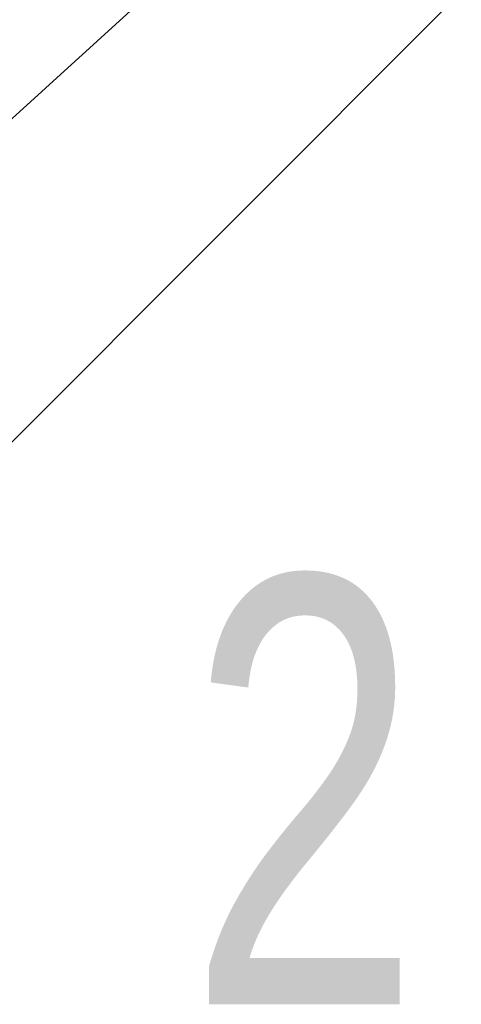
# Model space of a CAD drawing. Header units: millimetres. Extents: x -8078 to 234695, y -4319 to 602442.
# Tile 115 of 152: x 79773 to 80083, y 285167 to 285858. Entities that reach past the tile are written whole.
import ezdxf

# ---------------------------------------------------------------- set-up
doc = ezdxf.new("R2010")
doc.units = ezdxf.units.MM
doc.header["$MEASUREMENT"] = 0
doc.layers.add('#nawietrzaki', color=5, linetype='Continuous')
doc.layers.add('FLUID-N6-150-NUM', color=7, linetype='Continuous')
doc.styles.add('FDBES', font='simplex.shx')
doc.dimstyles.new('FDBES', dxfattribs={"dimscale": 50, "dimtxt": 4, "dimasz": 2.5, "dimexe": 0.8, "dimexo": 2, "dimgap": 1, "dimtad": 1, "dimdsep": 46, "dimtxsty": 'FDBES', "dimcen": 2.5, "dimclrd": 4, "dimclre": 5, "dimadec": 0, "dimazin": 0, "dimtfac": 1, "dimtmove": 0, "dimatfit": 3, "dimfxl": 1, "dimarcsym": 0})

# ---------------------------------------------------------------- blocks, each defined once
blk = doc.blocks.new('*U56327')
at = {"color": 7, "lineweight": -2}
blk.add_leader([(0, 0), (-1118.32, -1018.63)], dimstyle='FDBES', override={"dimscale": 37.5, "dimclrd": 7, "dimclre": 7}, dxfattribs=at)
blk = doc.blocks.new('*U56328')
at = {"color": 7, "lineweight": -2}
blk.add_leader([(0, 0), (-1245.75, -1248.63)], dimstyle='FDBES', override={"dimscale": 37.5, "dimclrd": 7, "dimclre": 7}, dxfattribs=at)

msp = doc.modelspace()

# ---------------------------------------------------------------- block references
at = {"layer": 'FLUID-N6-150-NUM', "linetype": 'ByBlock', "lineweight": -2}
for name, p in [('*U56328', (80942.17, 286738.63, 1384)), ('*U56327', (80811.17, 286738.63, 1384))]:
    msp.add_blockref(name, p, dxfattribs=at)

# ---------------------------------------------------------------- texts
at = {"layer": '#nawietrzaki', "color": 7, "lineweight": 35, "insert": (79964.6, 285316.65), "char_height": 300, "width": 7070.7638, "attachment_point": 5, "rotation": 0}
msp.add_mtext('\\pxqct3;\\fArial|b0|i0;\\T0.9;\\W0.7;\\A1;2', dxfattribs=at)

doc.saveas('drawing.dxf')
